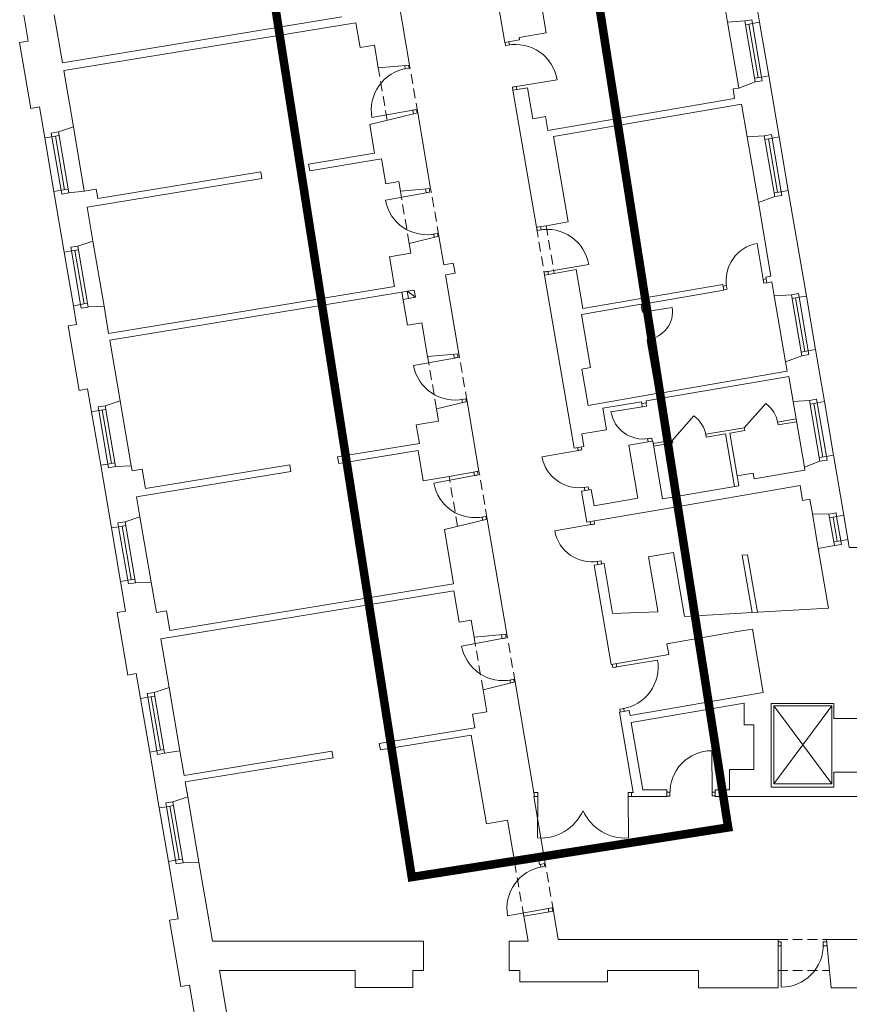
# Model space of a CAD drawing. Header units: centimetres. Extents: x 695802 to 711011, y 25963 to 44188.
# Tile 34 of 157: x 705836 to 705922, y 33014 to 33116. Entities that reach past the tile are written whole.
import ezdxf

# ---------------------------------------------------------------- set-up
doc = ezdxf.new("R2010")
doc.units = ezdxf.units.CM
doc.linetypes.add('DASHED', pattern=[19.05, 12.7, -6.35])
for name, color, linetype, lineweight in [('Drzwi i okna', 51, 'Continuous', 9), ('Kanały wentylacyjne', 3, 'Continuous', 9), ('Przekrojowa', 253, 'Continuous', 25), ('Ramka', 255, 'Continuous', 9), ('S3_obrys zakresu', 1, 'Continuous', 5), ('Widokowa', 140, 'Continuous', 9)]:
    doc.layers.add(name, color=color, linetype=linetype, lineweight=lineweight)

# ---------------------------------------------------------------- blocks, each defined once
blk = doc.blocks.new('zw$2918')
at = {"layer": 'Drzwi i okna', "color": 0, "lineweight": 0}
for p, q in [((1286.2, -1419.9), (1285.2, -1413.4)), ((1295.1, -1418.5), (1286.2, -1419.9)), ((1294.1, -1418.6), (1293, -1412.1)), ((1079.3, -1467.8), (1078.1, -1461.3)), ((1087.1, -1466.4), (1086.1, -1460.7)), ((1078.3, -1468), (1087.1, -1466.4)), ((1308.2, -1504.4), (1392.6, -1490.5)), ((1309.2, -1504.2), (1300.4, -1505.7)), ((1300.4, -1505.7), (1301.4, -1512.1)), ((1309.3, -1510.8), (1308.2, -1504.4)), ((1094.6, -1553.4), (1010.4, -1568.4)), ((1093.6, -1553.5), (1102.4, -1552)), ((1095.9, -1561.1), (1094.6, -1553.4)), ((1102.4, -1552), (1103.7, -1559.1)), ((1122.3, -1723.7), (1038.2, -1739.1)), ((1120.8, -1715.6), (1122.3, -1723.7)), ((1121.3, -1723.8), (1130.1, -1722.2)), ((1130.1, -1722.2), (1128.8, -1714.9)), ((1137, -1809.3), (1145.8, -1807.7)), ((1145.8, -1807.7), (1146.9, -1813.6)), ((1351.6, -1801.4), (1350.5, -1794.9)), ((1360.5, -1799.9), (1351.6, -1801.4)), ((1359.5, -1800.1), (1358.4, -1793.6)), ((1138, -1809.1), (1139.1, -1815.5)), ((1818.8, -1907), (1805.9, -1828.1)), ((1374.6, -1885.7), (1365.7, -1887.1)), ((1365.7, -1887.1), (1366.8, -1893.5)), ((1373.6, -1885.8), (1458, -1871.9)), ((1374.7, -1892.2), (1373.6, -1885.8)), ((1817.9, -1901.6), (1819.4, -1910.5)), ((1824.5, -1901.5), (1818.1, -1902.6)), ((1742.2, -1915), (1735.7, -1916.1)), ((1743.5, -1922.9), (1737, -1924)), ((1742, -1914), (1743.5, -1922.9)), ((1819.4, -1910.5), (1825.8, -1909.4)), ((1568.7, -1970.2), (1567.6, -1963.7)), ((1568.7, -1970.2), (1630.4, -1960.2)), ((1577.6, -1968.8), (1568.7, -1970.2)), ((1575.6, -1969), (1574.5, -1962.5)), ((1585.5, -2025.1), (1578.6, -2026.3)), ((1578.6, -2026.3), (1579.6, -2032.7)), ((1586.5, -2031.5), (1585.5, -2025.1)), ((1180.6, -2064.7), (1096.5, -2080.2)), ((1179.1, -2056.7), (1180.6, -2064.7)), ((1179.6, -2064.9), (1188.4, -2063.3)), ((1188.4, -2063.3), (1187.1, -2056.2)), ((1195.3, -2150.4), (1204.2, -2148.8)), ((1196.3, -2150.2), (1197.3, -2155.8)), ((1204.2, -2148.8), (1205.2, -2154.5)), ((1572.8, -2164.4), (1503.7, -2175.8)), ((1568.4, -2165.1), (1567.3, -2158.6)), ((1568.4, -2165.1), (1577.2, -2163.6)), ((1577.2, -2163.6), (1576.2, -2157.1)), ((1579.3, -2231.1), (1588.2, -2229.7)), ((1580.4, -2237.5), (1579.3, -2231.1)), ((1588.2, -2229.7), (1589.2, -2236.1)), ((1434.7, -2249.2), (1435.8, -2255.6)), ((1434.8, -2255.8), (1443.7, -2254.2)), ((1443.7, -2254.2), (1442.6, -2247.8)), ((1440.3, -2254.8), (1361.5, -2268.6)), ((1222, -2307.2), (1137.9, -2322.7)), ((1220.8, -2300.3), (1222, -2307.2)), ((1221.1, -2307.4), (1229.9, -2305.8)), ((1229.9, -2305.8), (1228.6, -2298.7)), ((1448.1, -2331.5), (1456.9, -2330)), ((1449.1, -2331.4), (1450.2, -2337.9)), ((1456.9, -2330), (1458.1, -2336.5)), ((1236.8, -2392.9), (1245.6, -2391.2)), ((1237.8, -2392.7), (1238.9, -2399)), ((1245.6, -2391.2), (1246.7, -2397)), ((1466.6, -2407.6), (1387.8, -2421.4)), ((1461, -2402), (1462.2, -2408.4)), ((1461.2, -2408.5), (1470, -2407)), ((1470, -2407), (1468.9, -2400.6)), ((1474.4, -2484.3), (1483.3, -2482.8)), ((1475.4, -2484.1), (1476.5, -2490.6)), ((1483.3, -2482.8), (1484.4, -2489.3)), ((1278, -2635.3), (1279.5, -2643.3)), ((1287.4, -2641.9), (1286, -2634.6)), ((1279.5, -2643.3), (1195.4, -2658.8)), ((1278.5, -2643.5), (1287.4, -2641.9)), ((1507.8, -2703.3), (1506.6, -2696.3)), ((1514.5, -2695), (1515.7, -2701.9)), ((1515.7, -2701.9), (1600, -2687.6)), ((1516.7, -2701.7), (1507.8, -2703.3)), ((1294.2, -2729), (1303.1, -2727.4)), ((1295.2, -2728.8), (1296.4, -2735.1)), ((1303.1, -2727.4), (1304.2, -2733.2)), ((1531.2, -2787.4), (1522.3, -2788.9)), ((1522.3, -2788.9), (1523.3, -2794.9)), ((1530.2, -2787.6), (1531.2, -2793.6)), ((1712.5, -2960), (1712.1, -2874.5)), ((1352.7, -2961.1), (1346.2, -2961.1)), ((1352.6, -2970.1), (1352.7, -2961.1)), ((1539.7, -2970.1), (1539.7, -2961.1)), ((1539.7, -2961.1), (1546.2, -2961.1)), ((1625.6, -2960.5), (1619, -2960.5)), ((1625.6, -2959.5), (1625.6, -2968.5)), ((1712.5, -2959), (1712.5, -2968)), ((1719, -2960), (1712.5, -2960)), ((1346.2, -2969.1), (1352.6, -2969.1)), ((1352.6, -2969.1), (1352.5, -3054.6)), ((1546.2, -2969.1), (1539.7, -2969.1)), ((1539.7, -2969.1), (1539.8, -3054.6)), ((1625.6, -2968.5), (1619, -2968.5)), ((1712.5, -2968), (1719, -2968)), ((1367, -3113.2), (1366, -3107.4)), ((1359.2, -3114.6), (1358.2, -3109)), ((1358.2, -3114.8), (1367, -3113.2)), ((1374.5, -3200.2), (1290.3, -3215.2)), ((1373.5, -3200.3), (1382.3, -3198.7)), ((1375.7, -3207.2), (1374.5, -3200.2)), ((1382.3, -3198.7), (1383.6, -3205.9)), ((1855.3, -3269), (1848.8, -3269)), ((1855.3, -3278), (1855.3, -3269)), ((1942.2, -3278.2), (1942.2, -3269.2)), ((1942.2, -3269.2), (1948.8, -3269.2)), ((1848.8, -3277), (1855.3, -3277)), ((1855.3, -3277), (1855.1, -3362.5)), ((1942.2, -3277.2), (1950.1, -3277.2))]:
    blk.add_line(p, q, dxfattribs=at)
at = {"layer": 'Drzwi i okna', "color": 0, "lineweight": 0, "ltscale": 1.6}
for p, q in [((1778.9, -2208.5), (1823.5, -2158.4)), ((1630.6, -2233.8), (1675.1, -2183.8))]:
    blk.add_line(p, q, dxfattribs=at)
for centre, radius, start, end in [((1307, -1504.4), 86.7, 9.2331, 100.8437), ((1095.7, -1553), 86.7, 98.6519, 190.2626), ((1123.5, -1723.6), 86.7, 190.2929, 281.9036), ((1372.3, -1885.9), 86.7, 9.2331, 100.8437), ((1573.2, -1968.6), 57.8, 276.9522, 8.388), ((1181.8, -2064.7), 86.7, 190.2929, 281.9036), ((1787, -2208.6), 62, 8.3094, 53.9766), ((1638.7, -2234), 62, 8.3094, 53.9766), ((1223.3, -2307.2), 86.7, 190.2929, 281.9036), ((1280.8, -2643.3), 86.7, 190.2929, 281.9036), ((1514.5, -2702.3), 86.7, 278.1541, 9.7648), ((1712.3, -2961.3), 86.7, 90.1458, 181.7564), ((1359.1, -2959.4), 95.4, 266.0716, 335.8764), ((1533.3, -2959.4), 95.4, 204.1236, 273.9284), ((1375.7, -3199.7), 86.7, 98.6519, 190.2626), ((1855.5, -3275.8), 86.7, 269.7794, 1.39)]:
    blk.add_arc(centre, radius, start, end, dxfattribs=at)
at = {"layer": 'Drzwi i okna', "color": 0, "lineweight": 0}
for centre, radius, start, end in [((1292.2, -1427.9), 78.2, 277.7082, 281.0068), ((1084.2, -1475.9), 78.2, 278.4889, 281.7875), ((1139.7, -1799.9), 78.2, 98.7681, 102.0666), ((1819.3, -1904.7), 77.8, 99.9306, 189.3047), ((1357.5, -1809.3), 78.2, 277.7082, 281.0068), ((1741.5, -1918.6), 78.2, 7.6634, 10.962), ((1198.1, -2141), 78.2, 98.7681, 102.0666), ((1570.3, -2164.2), 67.5, 189.8932, 279.8733), ((1569.9, -2153.5), 78.2, 277.7578, 281.0564), ((1437.9, -2254.4), 77.8, 190.5203, 279.8944), ((1452.6, -2332), 78.2, 98.2531, 101.5517), ((1239.5, -2383.4), 78.2, 98.7681, 102.0666), ((1479, -2484.8), 78.2, 98.2531, 101.5517), ((1464.2, -2407.1), 77.8, 190.5203, 279.8944), ((1297, -2719.6), 78.2, 98.7681, 102.0666), ((1525.4, -2779.5), 78.2, 97.9911, 101.2896), ((1430.8, -2965.8), 78.2, 178.2653, 181.5639), ((1461.5, -2965.8), 78.2, 358.4361, 1.7347), ((1634.4, -2963.8), 78.2, 358.6209, 1.9195), ((1364.1, -3122.6), 78.2, 278.4889, 281.7875), ((1933.4, -3273.7), 78.2, 178.2545, 181.5531)]:
    blk.add_arc(centre, radius, start, end, dxfattribs=at)
at = {"layer": 'Kanały wentylacyjne', "color": 0, "lineweight": 0}
for p, q in [((1093.3, -1925.2), (1072.1, -1928.8)), ((1083.1, -1926.9), (1097.9, -1924.4)), ((1085.7, -1941.7), (1083.1, -1926.9)), ((1083.1, -1926.9), (1100.4, -1939.1)), ((1097.9, -1924.4), (1100.4, -1939.1)), ((1095.9, -1939.9), (1074.7, -1943.6)), ((1100.4, -1939.1), (1085.7, -1941.7))]:
    blk.add_line(p, q, dxfattribs=at)
at = {"layer": 'Przekrojowa', "color": 0, "lineweight": 0, "ltscale": 1.6}
for p, q in [((1228.6, -1087.3), (1284.5, -1413.5)), ((1810.6, -1372), (1765.9, -1110.8)), ((1088.2, -1460.3), (1044.3, -1204)), ((1744.4, -1371.7), (1726.2, -1265.1)), ((1360.5, -1336.6), (1370.3, -1393.8)), ((291.7, -1357.4), (300.8, -1410.7)), ((354.4, -1356.4), (371.4, -1455.7)), ((948.4, -1361.1), (371.4, -1455.7)), ((977.1, -1372.9), (374.1, -1471.7)), ((985.8, -1424), (977.1, -1372.9)), ((1744.4, -1371.7), (1780, -1369.3)), ((1314.1, -1403.4), (1370.3, -1393.8)), ((300.8, -1410.7), (283, -1413.7)), ((306.3, -1549.7), (283, -1413.7)), ((985.8, -1424), (1015.4, -1419)), ((1023.5, -1466.3), (1015.4, -1419)), ((1284.5, -1413.5), (1314.9, -1408.3)), ((1314.1, -1403.4), (1314.9, -1408.3)), ((1088.2, -1460.3), (1023.5, -1466.3)), ((394, -1588), (374.1, -1471.7)), ((1851, -1608.5), (1829.5, -1482.4)), ((1767.7, -1507.6), (1801.4, -1495)), ((1301.4, -1512.1), (1331.8, -1506.9)), ((1301.4, -1512.1), (1349.9, -1795)), ((1331.8, -1506.9), (1342.8, -1571)), ((1755.8, -1509.6), (1767.7, -1507.6)), ((1759.2, -1529.2), (1755.8, -1509.6)), ((1373.3, -1595.2), (1759.2, -1529.2)), ((1385.2, -1607.3), (1773.4, -1541)), ((1784.9, -1608.2), (1773.4, -1541)), ((324, -1546.7), (306.3, -1549.7)), ((335, -1610.7), (324, -1546.7)), ((1105, -1558.9), (1005.9, -1583.1)), ((1131.6, -1714.6), (1105, -1558.9)), ((1005.9, -1583.1), (1016, -1642.1)), ((1342.8, -1571), (1368.4, -1566.6)), ((1368.4, -1566.6), (1373.3, -1595.2)), ((394, -1588), (363, -1598.1)), ((1385.2, -1607.3), (1415.4, -1783.7)), ((1784.9, -1608.2), (1820.4, -1605.9)), ((1016, -1642.1), (879.6, -1664.5)), ((879.6, -1664.5), (882, -1678.3)), ((1030.2, -1654), (882, -1678.3)), ((1039, -1705.1), (1030.2, -1654)), ((780.9, -1680.6), (444.6, -1735.8)), ((780.9, -1680.6), (783.3, -1694.4)), ((783.3, -1694.4), (422.3, -1753.6)), ((1039, -1705.1), (1065.6, -1700.6)), ((1069, -1720.4), (1065.6, -1700.6)), ((375.3, -1846.3), (353.9, -1721.1)), ((416.6, -1720.1), (384.4, -1723.7)), ((416.6, -1720.1), (441.3, -1716.1)), ((441.3, -1716.1), (444.6, -1735.8)), ((1131.6, -1714.6), (1069, -1720.4)), ((1907.2, -1936.8), (1869.9, -1718.9)), ((1808.1, -1744.1), (1841.9, -1731.6)), ((1834, -1895.8), (1808.1, -1744.1)), ((422.3, -1753.6), (434.3, -1823.6)), ((1369.8, -1791.6), (1415.4, -1783.8)), ((1349.9, -1795), (1369.8, -1791.6)), ((434.3, -1823.6), (403.3, -1833.7)), ((1148.5, -1813.2), (1087.4, -1828.1)), ((1148.5, -1813.2), (1158.6, -1872.4)), ((1087.4, -1828.1), (1090.9, -1848.4)), ((1090.9, -1848.4), (1046.5, -1856)), ((1046.5, -1856), (1057, -1917.1)), ((1158.6, -1872.4), (1178.3, -1869)), ((1178.3, -1869), (1181.9, -1889.7)), ((1386.7, -1890.1), (1432.3, -1882.3)), ((1432.3, -1882.3), (1445.9, -1962.2)), ((1162.2, -1893.1), (1181.9, -1889.7)), ((1162.2, -1893.1), (1190, -2055.7)), ((1190, -2055.7), (1162.2, -1893.1)), ((1366.8, -1893.5), (1386.7, -1890.1)), ((1366.8, -1893.5), (1427.9, -2250.3)), ((1823.8, -1897.6), (1834, -1895.8)), ((1823.8, -1897.6), (1825.8, -1909.4)), ((1825.8, -1909.4), (1836.1, -1907.7)), ((1836.1, -1907.7), (1841, -1936.4)), ((1057, -1917.1), (466.8, -2013.8)), ((1072.1, -1928.8), (469.2, -2027.6)), ((1083.8, -1996.7), (1072.1, -1928.8)), ((1445.9, -1962.2), (1735.1, -1912.7)), ((1577.8, -1951.8), (1737.1, -1924.6)), ((1735.1, -1912.7), (1737.1, -1924.6)), ((1841, -1936.4), (1876.5, -1934.1)), ((394.2, -1956.7), (400.7, -1995.2)), ((457.3, -1957.9), (424.7, -1959.2)), ((466.8, -2013.8), (457.3, -1957.9)), ((1443, -1974.9), (1566, -1953.8)), ((1566, -1953.8), (1567.6, -1963.7)), ((1567.6, -1963.7), (1579.5, -1961.7)), ((1577.8, -1951.8), (1579.5, -1961.7)), ((1443, -1974.9), (1461.8, -2084.3)), ((400.7, -1995.2), (383, -1998.2)), ((405.7, -2131.3), (383, -1998.2)), ((1113.3, -1991.7), (1083.8, -1996.7)), ((1125.3, -2061.7), (1113.3, -1991.7)), ((469.2, -2027.6), (490.6, -2152.8)), ((1579.5, -2032.7), (1591.3, -2030.7)), ((1591.3, -2030.7), (1609.4, -2136.1)), ((1579.5, -2032.7), (1597.6, -2138.1)), ((1944.4, -2154.6), (1926, -2047.2)), ((1190, -2055.7), (1125.3, -2061.7)), ((1864.2, -2072.4), (1898, -2059.9)), ((1443.8, -2087.3), (1461.8, -2084.3)), ((1456.6, -2162.2), (1443.8, -2087.3)), ((1609.4, -2136.1), (1867.6, -2092)), ((1864.2, -2072.4), (1867.6, -2092)), ((1576.5, -2153), (1871.2, -2102.6)), ((1880, -2154.2), (1871.2, -2102.6)), ((423.5, -2128.2), (405.7, -2131.3)), ((431.6, -2175.6), (423.5, -2128.2)), ((490.6, -2152.8), (459.6, -2162.9)), ((1597.6, -2138.1), (1456.6, -2162.2)), ((1576.5, -2153), (1577.1, -2156.9)), ((1880, -2154.2), (1913.8, -2152)), ((1206.8, -2154.3), (1143.8, -2169.6)), ((1143.8, -2169.6), (1148, -2194.6)), ((1231.4, -2298.2), (1206.8, -2154.3)), ((1486.8, -2168.3), (1566.6, -2154.7)), ((1494.4, -2212.7), (1486.8, -2168.3)), ((1566.6, -2154.7), (1567.3, -2158.6)), ((1567.3, -2158.6), (1577.1, -2156.9)), ((1148, -2194.6), (1101.7, -2202.5)), ((1101.7, -2202.5), (1108.3, -2241.1)), ((1443.7, -2221.3), (1494.4, -2212.7)), ((1443.7, -2221.3), (1448.1, -2246.9)), ((1108.3, -2241.1), (939.6, -2268.7)), ((1427.9, -2250.3), (1448.1, -2246.9)), ((1580.4, -2237.5), (1540.9, -2244.3)), ((1559.1, -2353.8), (1540.9, -2244.3)), ((1580.4, -2237.5), (1590.2, -2235.8)), ((1590.2, -2235.8), (1610, -2355.2)), ((939.6, -2268.7), (941.9, -2282.5)), ((1105.7, -2255.7), (942.1, -2282.5)), ((1116.4, -2317.8), (1105.7, -2255.7)), ((1963.3, -2265), (1984.5, -2389.1)), ((472.5, -2415.1), (450.5, -2285.9)), ((513.6, -2287.2), (481, -2288.5)), ((515.2, -2297), (513.6, -2287.2)), ((536, -2293.6), (515.2, -2297)), ((542.8, -2333.8), (536, -2293.6)), ((840.9, -2284.9), (542.8, -2333.8)), ((840.9, -2284.9), (843.2, -2298.7)), ((1903.1, -2289.6), (1935.3, -2277.7)), ((1903.1, -2289.6), (1904.2, -2295.8)), ((843.2, -2298.7), (524.5, -2351)), ((1169.6, -2308.7), (1116.4, -2317.8)), ((1231.4, -2298.2), (1169.6, -2308.7)), ((1797.7, -2301.8), (1764.2, -2307.5)), ((1767.8, -2328.2), (1764.2, -2307.5)), ((1799.8, -2313.6), (1797.7, -2301.8)), ((1904.2, -2295.8), (1799.8, -2313.6)), ((1443.1, -2339), (1463.3, -2335.6)), ((1468.9, -2369.2), (1463.3, -2335.6)), ((1607.4, -2376.9), (1894.2, -2327.9)), ((1767.8, -2328.2), (1610, -2355.2)), ((1899.4, -2358.5), (1894.2, -2327.9)), ((531.5, -2392.3), (524.5, -2351)), ((1443.1, -2339), (1454.1, -2403.1)), ((1559.1, -2353.8), (1468.9, -2369.2)), ((1899.4, -2358.5), (1914.5, -2355.9)), ((1919.6, -2385.9), (1914.5, -2355.9)), ((531.5, -2392.3), (500.6, -2402.4)), ((1248.3, -2396.7), (1159.9, -2418.3)), ((1288.9, -2634.3), (1248.3, -2396.7)), ((1474.3, -2399.7), (1607.4, -2376.9)), ((1919.6, -2385.9), (1953.9, -2386.5)), ((1454.1, -2403.1), (1474.3, -2399.7)), ((1159.9, -2418.3), (1179.1, -2530.4)), ((1965, -2451.5), (1931.8, -2457.2)), ((1931.8, -2457.2), (1952.9, -2580.6)), ((1931.8, -2457.2), (1932.7, -2462.3)), ((1993, -2438.8), (1993.9, -2444.3)), ((1993, -2438.8), (1995.8, -2455.3)), ((2046.2, -2455.3), (1995.8, -2455.3)), ((1581.5, -2474.7), (1632.8, -2465.9)), ((1581.5, -2474.7), (1599.9, -2582.3)), ((1632.8, -2465.9), (1655.4, -2598)), ((1469.3, -2491.8), (1489.5, -2488.4)), ((1469.3, -2491.8), (1504.5, -2696.8)), ((1489.5, -2488.4), (1507.2, -2591.9)), ((501.9, -2586.6), (491.4, -2525.5)), ((554.5, -2526.7), (522, -2528)), ((554.5, -2526.7), (565.3, -2589.8)), ((1179.1, -2530.4), (592.9, -2626.5)), ((1179.2, -2544.6), (574.5, -2643.7)), ((1179.2, -2544.6), (1190.3, -2609.6)), ((501.9, -2586.6), (484.1, -2589.6)), ((506.2, -2718.7), (484.1, -2589.6)), ((586, -2586.4), (565.3, -2589.8)), ((592.9, -2626.5), (586, -2586.4)), ((1507.2, -2591.9), (1600.9, -2588.2)), ((1599.9, -2582.3), (1600.9, -2588.2)), ((1795.1, -2589.8), (1655.4, -2598)), ((1952.9, -2580.6), (1795.1, -2589.8)), ((1190.3, -2609.6), (1215.2, -2605.3)), ((1215.2, -2605.3), (1221.2, -2640.6)), ((1288.9, -2634.3), (1221.2, -2640.6)), ((1619.4, -2653.9), (1764.3, -2629.1)), ((1764.3, -2629.1), (1795.8, -2623.7)), ((1818.2, -2754.8), (1795.8, -2623.7)), ((574.5, -2643.7), (591.7, -2744.2)), ((1623.2, -2676.5), (1619.4, -2653.9)), ((1524.7, -2693.4), (1623.2, -2676.5)), ((1504.5, -2696.8), (1524.7, -2693.4)), ((523.9, -2715.7), (506.2, -2718.7)), ((532.7, -2767), (523.9, -2715.7)), ((1305.8, -2732.9), (1239.8, -2748.9)), ((1346.2, -2969.1), (1305.8, -2732.9)), ((591.7, -2744.2), (560.7, -2754.3)), ((1239.8, -2748.9), (1247.6, -2794.5)), ((1543.2, -2801.8), (1818.2, -2754.8)), ((1545.7, -2816.2), (1778.5, -2776.4)), ((1778.5, -2821.3), (1778.5, -2776.4)), ((1834.3, -2949.8), (1834.3, -2777)), ((1834.3, -2777), (1963.9, -2777)), ((1963.9, -2777), (1963.9, -2808.1)), ((1247.6, -2794.5), (1218, -2799.6)), ((1218, -2799.6), (1222.7, -2827.2)), ((1521.4, -2795.4), (1541.5, -2792)), ((1521.4, -2795.4), (1549.7, -2961.1)), ((1541.6, -2791.9), (1543.2, -2801.8)), ((1545.7, -2816.2), (1569.5, -2955.1)), ((1798.5, -2821.3), (1778.5, -2821.3)), ((1798.5, -2913.3), (1798.5, -2821.3)), ((2011.9, -2808.1), (1963.9, -2808.1)), ((1222.7, -2827.2), (1025.6, -2859.6)), ((1215.3, -2842.4), (1028, -2873.1)), ((1246.6, -3025.7), (1215.3, -2842.4)), ((1025.6, -2859.6), (1028, -2873.1)), ((571.3, -2992.7), (551.6, -2877.4)), ((582.2, -2880), (614, -2874.6)), ((614, -2874.6), (622.7, -2925.6)), ((927.6, -2875.6), (622.7, -2925.6)), ((927.6, -2875.6), (930, -2889.1)), ((930, -2889.1), (625, -2939.1)), ((1748.5, -2955.1), (1748.5, -2913.3)), ((1748.5, -2913.3), (1798.5, -2913.3)), ((2011.9, -2919.1), (1963.9, -2919.1)), ((1963.9, -2919.1), (1963.9, -2949.8)), ((625, -2939.1), (630.3, -2970)), ((627.8, -2955), (630.3, -2970)), ((1546.2, -2969.1), (1546.2, -2961.1)), ((1546.2, -2961.1), (1549.7, -2961.1)), ((1569.5, -2955.1), (1619, -2955.1)), ((1619, -2955.1), (1619, -2969.1)), ((1719, -2955.1), (1748.5, -2955.1)), ((1719, -2955.1), (1719, -2969.1)), ((1963.9, -2949.8), (1834.3, -2949.8)), ((630.3, -2970), (599.3, -2980)), ((1344.5, -2969.1), (1368.1, -3107.1)), ((1346.2, -2969.1), (1344.5, -2969.1)), ((1619, -2969.1), (1546.2, -2969.1)), ((1787.9, -2969.1), (1719, -2969.1)), ((2011.9, -2969.1), (1787.9, -2969.1)), ((1290, -3018.3), (1246.6, -3025.7)), ((1305.1, -3106.7), (1290, -3018.3)), ((610.4, -3221.4), (590.2, -3103.1)), ((653.3, -3104.3), (620.7, -3105.6)), ((653.3, -3104.3), (676.4, -3239.5)), ((1354.4, -3098.3), (1305.1, -3106.7)), ((1354.4, -3098.3), (1356.3, -3109.1)), ((1368.1, -3107.1), (1356.3, -3109.1)), ((1384.9, -3205.7), (1323.8, -3216.1)), ((1384.9, -3205.7), (1394.9, -3264.1)), ((610.4, -3221.4), (592.7, -3224.4)), ((616.1, -3361.4), (592.7, -3224.4)), ((1323.8, -3216.1), (1332.6, -3267.4)), ((681.2, -3267.4), (676.4, -3239.5)), ((1116.8, -3267.4), (681.2, -3267.4)), ((1116.8, -3328.1), (1116.8, -3267.4)), ((1332.6, -3267.4), (1293.8, -3267.4)), ((1293.8, -3328.1), (1293.8, -3267.4)), ((1394.9, -3264.1), (1848.8, -3264.1)), ((1848.8, -3264.1), (1848.8, -3328.1)), ((2013.9, -3264.1), (1948.8, -3264.1)), ((1948.8, -3264.3), (1958.7, -3363.7)), ((717.2, -3454.7), (695.6, -3328.1)), ((975.8, -3328.1), (695.6, -3328.1)), ((975.8, -3363.1), (975.8, -3328.1)), ((1116.8, -3328.1), (1094.8, -3328.1)), ((1094.8, -3328.1), (1094.8, -3363.1)), ((1315.8, -3328.1), (1293.8, -3328.1)), ((1315.8, -3351.7), (1315.8, -3328.1)), ((1684.8, -3328.1), (1496.8, -3328.1)), ((1496.8, -3328.1), (1496.8, -3351.7)), ((1684.8, -3363.7), (1684.8, -3328.1)), ((1848.8, -3328.1), (1848.8, -3363.7)), ((633.8, -3358.4), (616.1, -3361.4)), ((654.4, -3478.6), (633.8, -3358.4)), ((1094.8, -3363.1), (975.8, -3363.1)), ((1496.8, -3351.7), (1315.8, -3351.7)), ((1848.8, -3363.7), (1684.8, -3363.7)), ((1958.7, -3363.7), (2196.9, -3363.7))]:
    blk.add_line(p, q, dxfattribs=at)
at = {"layer": 'Przekrojowa', "color": 0, "lineweight": 0}
for p, q in [((1780, -1369.3), (1794.5, -1366.8)), ((1794.5, -1366.8), (1795.9, -1374.5)), ((1795.9, -1374.5), (1810.6, -1372)), ((1810.6, -1372), (1795.9, -1374.5)), ((1814.7, -1484.9), (1829.5, -1482.4)), ((1829.5, -1482.4), (1814.7, -1484.9)), ((1801.4, -1495), (1816, -1492.5)), ((1816, -1492.5), (1814.7, -1484.9)), ((363, -1598.1), (348.4, -1600.6)), ((348.4, -1600.6), (349.7, -1608.2)), ((1820.4, -1605.9), (1835, -1603.4)), ((1835, -1603.4), (1836.3, -1611.1)), ((349.7, -1608.2), (335, -1610.7)), ((335, -1610.7), (349.7, -1608.2)), ((1836.3, -1611.1), (1851, -1608.5)), ((1851, -1608.5), (1836.3, -1611.1)), ((368.6, -1718.6), (353.9, -1721.1)), ((353.9, -1721.1), (368.6, -1718.6)), ((369.9, -1726.3), (368.6, -1718.6)), ((384.5, -1723.8), (369.9, -1726.3)), ((1855.2, -1721.5), (1869.9, -1718.9)), ((1869.9, -1718.9), (1855.2, -1721.5)), ((1856.5, -1729.1), (1855.2, -1721.5)), ((1841.9, -1731.6), (1856.5, -1729.1)), ((390, -1843.8), (375.3, -1846.3)), ((375.3, -1846.3), (390, -1843.8)), ((403.3, -1833.7), (388.7, -1836.1)), ((388.7, -1836.1), (390, -1843.8)), ((1876.5, -1934.1), (1891.1, -1931.7)), ((1891.1, -1931.7), (1892.4, -1939.3)), ((1892.4, -1939.3), (1907.2, -1936.8)), ((1907.2, -1936.8), (1892.4, -1939.3)), ((408.9, -1954.2), (394.2, -1956.7)), ((394.2, -1956.7), (408.9, -1954.2)), ((410.2, -1961.9), (408.9, -1954.2)), ((424.8, -1959.4), (410.2, -1961.9)), ((1911.3, -2049.7), (1926, -2047.2)), ((1926, -2047.2), (1911.3, -2049.7)), ((1912.6, -2057.4), (1911.3, -2049.7)), ((1898, -2059.9), (1912.6, -2057.4)), ((1913.8, -2152), (1928.4, -2149.5)), ((1928.4, -2149.5), (1929.7, -2157.2)), ((446.3, -2173), (431.6, -2175.6)), ((431.6, -2175.6), (446.3, -2173)), ((459.6, -2162.9), (445, -2165.4)), ((445, -2165.4), (446.3, -2173)), ((1929.7, -2157.2), (1944.4, -2154.6)), ((1944.4, -2154.6), (1929.7, -2157.2)), ((1948.6, -2267.6), (1963.3, -2265)), ((1963.3, -2265), (1948.6, -2267.6)), ((1949.9, -2275.2), (1948.6, -2267.6)), ((465.2, -2283.4), (450.5, -2285.9)), ((450.5, -2285.9), (465.2, -2283.4)), ((466.5, -2291.1), (465.2, -2283.4)), ((481.1, -2288.6), (466.5, -2291.1)), ((1935.3, -2277.7), (1949.9, -2275.2)), ((1953.9, -2386.5), (1968.5, -2384)), ((1953.9, -2386.5), (1968.5, -2384)), ((1968.5, -2384), (1969.8, -2391.6)), ((1969.8, -2391.6), (1984.5, -2389.1)), ((1984.5, -2389.1), (1969.8, -2391.6)), ((487.3, -2412.6), (472.5, -2415.1)), ((472.5, -2415.1), (487.3, -2412.6)), ((500.6, -2402.4), (486, -2404.9)), ((486, -2404.9), (487.3, -2412.6)), ((1965, -2451.5), (1979.6, -2449)), ((1978.3, -2441.4), (1993, -2438.8)), ((1993, -2438.8), (1978.3, -2441.4)), ((1979.6, -2449), (1978.3, -2441.4)), ((506.1, -2523), (491.4, -2525.5)), ((491.4, -2525.5), (506.1, -2523)), ((507.5, -2530.6), (506.1, -2523)), ((522, -2528.1), (507.5, -2530.6)), ((560.7, -2754.3), (546.1, -2756.8)), ((546.1, -2756.8), (547.4, -2764.4)), ((547.4, -2764.4), (532.7, -2767)), ((532.7, -2767), (547.4, -2764.4)), ((566.3, -2874.8), (551.6, -2877.4)), ((551.6, -2877.4), (566.3, -2874.8)), ((567.6, -2882.5), (566.3, -2874.8)), ((582.2, -2880), (567.6, -2882.5)), ((599.3, -2980), (584.7, -2982.5)), ((584.7, -2982.5), (586, -2990.2)), ((586, -2990.2), (571.3, -2992.7)), ((571.3, -2992.7), (586, -2990.2)), ((604.9, -3100.6), (590.2, -3103.1)), ((590.2, -3103.1), (604.9, -3100.6)), ((606.2, -3108.2), (604.9, -3100.6)), ((620.8, -3105.7), (606.2, -3108.2))]:
    blk.add_line(p, q, dxfattribs=at)
at = {"layer": 'Widokowa', "color": 0, "lineweight": 0, "ltscale": 1.6}
for p, q in [((1767.6, -1507.4), (1744.4, -1371.7)), ((1829.5, -1482.4), (1810.6, -1372)), ((394, -1588), (416.6, -1720.1)), ((335, -1610.7), (353.9, -1721.1)), ((1808.1, -1744.1), (1784.9, -1608.2)), ((1869.9, -1718.9), (1851, -1608.5)), ((434.3, -1823.6), (457.3, -1957.9)), ((375.3, -1846.3), (394.2, -1956.7)), ((1864.2, -2072.4), (1841, -1936.4)), ((1926, -2047.2), (1907.2, -1936.8)), ((490.6, -2152.8), (513.6, -2287.2)), ((1903.1, -2289.6), (1880, -2154.2)), ((1963.3, -2265), (1944.4, -2154.6)), ((431.6, -2175.6), (450.5, -2285.9)), ((1886.2, -2190.1), (1847.9, -2196.7)), ((1778.9, -2208.5), (1699.5, -2222)), ((1779.9, -2214.4), (1778.9, -2208.5)), ((1848.9, -2202.6), (1847.9, -2196.7)), ((1887.1, -2196.1), (1848.9, -2202.6)), ((1630.6, -2233.8), (1591, -2240.6)), ((1631.6, -2239.8), (1630.6, -2233.8)), ((1700.6, -2228), (1699.5, -2222)), ((1740.3, -2221.2), (1700.6, -2228)), ((1758.9, -2329.8), (1740.3, -2221.2)), ((1779.9, -2214.4), (1749.2, -2219.6)), ((1764.2, -2307.5), (1749.2, -2219.6)), ((1631.6, -2239.8), (1592, -2246.5)), ((531.5, -2392.3), (554.5, -2526.7)), ((1919.6, -2385.9), (1931.8, -2457.2)), ((1984.5, -2389.1), (1993, -2438.8)), ((472.5, -2415.1), (491.4, -2525.5)), ((1774.9, -2471.5), (1785.9, -2470.9)), ((1774.9, -2471.5), (1795.2, -2589.8)), ((1785.9, -2470.9), (1806.1, -2589.2)), ((591.7, -2744.2), (614, -2874.6)), ((532.7, -2767), (551.6, -2877.4)), ((1959.8, -2781.8), (1840.2, -2943)), ((1959.8, -2943), (1840.2, -2781.8)), ((1959.8, -2781.8), (1840.2, -2781.8)), ((1840.2, -2781.8), (1840.2, -2943)), ((1959.8, -2943), (1959.8, -2781.8)), ((1840.2, -2943), (1959.8, -2943)), ((630.3, -2970), (653.3, -3104.3)), ((571.3, -2992.7), (590.2, -3103.1))]:
    blk.add_line(p, q, dxfattribs=at)
at = {"layer": 'Widokowa', "color": 0, "lineweight": 0}
for p, q in [((1780, -1369.3), (1801.4, -1495)), ((1795.9, -1374.5), (1781.3, -1377)), ((1788.6, -1375.7), (1807.4, -1486.1)), ((1795.8, -1374.3), (1814.7, -1484.9)), ((1814.7, -1484.9), (1800.1, -1487.4)), ((384.5, -1723.8), (363, -1598.1)), ((349.7, -1608.2), (364.3, -1605.7)), ((368.7, -1718.9), (349.7, -1608.2)), ((375.9, -1717.4), (357, -1607)), ((1820.4, -1605.9), (1841.9, -1731.6)), ((1836.3, -1611.1), (1821.7, -1613.6)), ((1829, -1612.3), (1847.9, -1722.7)), ((1836.3, -1610.8), (1855.2, -1721.5)), ((368.6, -1718.6), (383.2, -1716.1)), ((1855.2, -1721.5), (1840.6, -1724)), ((390, -1843.8), (404.6, -1841.3)), ((408.9, -1954.4), (390, -1843.8)), ((416.2, -1953), (397.3, -1842.6)), ((424.8, -1959.4), (403.3, -1833.7)), ((1876.5, -1934.1), (1898, -2059.9)), ((1892.4, -1939.3), (1877.8, -1941.8)), ((1885.1, -1940.6), (1904, -2051)), ((1892.4, -1939.1), (1911.3, -2049.7)), ((408.9, -1954.2), (423.5, -1951.7)), ((1911.3, -2049.7), (1896.7, -2052.2)), ((1913.8, -2152), (1935.3, -2277.7)), ((446.3, -2173), (460.9, -2170.5)), ((465.2, -2283.7), (446.3, -2173)), ((472.5, -2282.2), (453.6, -2171.8)), ((481.1, -2288.6), (459.6, -2162.9)), ((1929.7, -2157.2), (1915.1, -2159.7)), ((1922.4, -2158.4), (1941.3, -2268.8)), ((1929.6, -2156.9), (1948.6, -2267.6)), ((1948.6, -2267.6), (1934, -2270)), ((465.2, -2283.4), (479.8, -2280.9)), ((1965, -2451.5), (1953.9, -2386.5)), ((1969.8, -2391.6), (1955.2, -2394.1)), ((1971, -2442.6), (1962.5, -2392.9)), ((1978.3, -2441.6), (1969.8, -2391.6)), ((487.3, -2412.6), (501.9, -2410.1)), ((506.2, -2523.2), (487.3, -2412.6)), ((513.4, -2521.7), (494.6, -2411.3)), ((522, -2528.1), (500.6, -2402.4)), ((1978.3, -2441.4), (1963.7, -2443.9)), ((506.1, -2523), (520.7, -2520.5)), ((547.4, -2764.4), (562, -2762)), ((582.2, -2880), (560.7, -2754.3)), ((566.4, -2875.1), (547.4, -2764.4)), ((573.6, -2873.6), (554.7, -2763.2)), ((566.3, -2874.8), (580.9, -2872.3)), ((620.8, -3105.7), (599.3, -2980)), ((586, -2990.2), (600.6, -2987.7)), ((605, -3100.8), (586, -2990.2)), ((612.2, -3099.3), (593.3, -2988.9)), ((604.9, -3100.6), (619.5, -3098.1))]:
    blk.add_line(p, q, dxfattribs=at)
at = {"layer": 'Widokowa', "color": 0, "linetype": 'DASHED', "lineweight": 0, "ltscale": 1.6}
for p, q in [((1105, -1558.9), (1088.2, -1460.3)), ((1042, -1574.3), (1023.5, -1466.3)), ((1087.4, -1828.1), (1069, -1720.4)), ((1148.5, -1813.2), (1131.6, -1714.6)), ((1349.9, -1795), (1366.8, -1893.5)), ((1369.8, -1791.6), (1386.7, -1890.1)), ((1143.8, -2169.6), (1125.3, -2061.7)), ((1206.8, -2154.3), (1190, -2055.7)), ((1187.2, -2411.6), (1169.6, -2308.7)), ((1248.3, -2396.7), (1231.4, -2298.2)), ((1305.8, -2732.9), (1288.9, -2634.3)), ((1239.8, -2748.9), (1221.2, -2640.6)), ((1323.8, -3216.1), (1305.1, -3106.7)), ((1384.9, -3205.7), (1368.1, -3107.1)), ((1848.8, -3264.1), (1948.8, -3264.1)), ((1848.8, -3328.1), (1955.2, -3328.1))]:
    blk.add_line(p, q, dxfattribs=at)

msp = doc.modelspace()

# ---------------------------------------------------------------- linework, layer by layer
at = {"layer": 'S3_obrys zakresu', "color": 1, "ltscale": 1.6, "true_color": 0xff0000, "const_width": 0.877}
msp.add_lwpolyline([(705855.16, 33165.78), (705887.82, 33170.91), (705909.52, 33032.69), (705876.86, 33027.57)], close=True, dxfattribs=at)

# ---------------------------------------------------------------- block references
at = {"layer": 'Ramka', "xscale": 0.05, "yscale": 0.05, "zscale": 0.05}
msp.add_blockref('zw$2918', (705822.23, 33184.34), dxfattribs=at)

doc.saveas('drawing.dxf')
